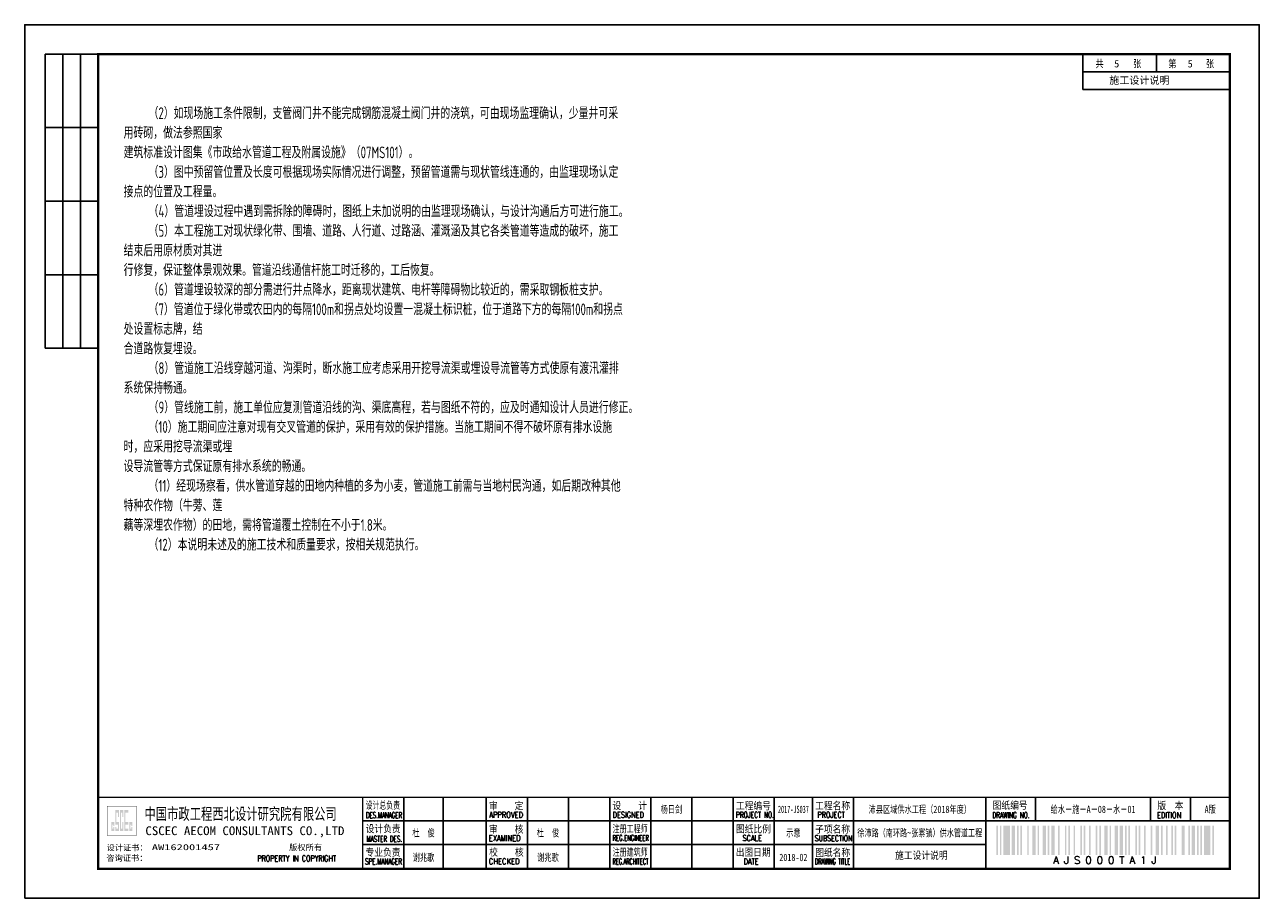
# Paper-space layout 'Layout1' of a CAD drawing. Extents: x 2184 to 6879, y -5477 to -3492.
# Tile 14 of 14: x 6459 to 6879, y -4938 to -4641. Entities that reach past the tile are written whole.
import ezdxf
from ezdxf.enums import TextEntityAlignment as Align

# ---------------------------------------------------------------- set-up
doc = ezdxf.new("R2010")
doc.units = 0
doc.layers.get('0').update_dxf_attribs({"linetype": 'CONTINUOUS'})
doc.layers.add('GPSCOMMON', color=7, linetype='CONTINUOUS')
doc.layers.add('标注', color=7, linetype='CONTINUOUS')
doc.styles.add('gpshz', font='tssdeng.shx', dxfattribs={"width": 0.7, "height": 2.5, "bigfont": 'hztxt.shx'})
doc.styles.get("Standard").update_dxf_attribs({"font": 'rs.shx', "bigfont": 'hztxt.shx'})
doc.styles.add('图签', font='txt', dxfattribs={"width": 0.66})
doc.styles.add('图签 1', font='romanc.shx', dxfattribs={"width": 0.8})
doc.styles.add('图签1', font='romanc.shx', dxfattribs={"width": 0.8})
doc.styles.add('宋体', font='txt')

# ---------------------------------------------------------------- blocks, each defined once
blk = doc.blocks.new('*U28')
at = {"linetype": 'Continuous'}
h = blk.add_hatch(color=0, dxfattribs=at)
h.paths.add_polyline_path([(30.15, 24.21), (30.15, 23.67), (29.79, 23.67), (29.79, 25.06), (30.15, 25.06), (30.15, 24.58), (30.49, 24.58), (30.49, 25.94), (29.45, 25.94), (29.45, 22.84), (30.49, 22.84), (30.49, 24.21)])
h.paths.add_polyline_path([(30.83, 24.21), (30.83, 22.84), (32.1, 22.84), (32.1, 25.94), (31.17, 25.94), (31.17, 29.16), (31.76, 29.16), (31.76, 27.64), (32.1, 27.64), (32.1, 29.98), (30.83, 29.98), (30.83, 25.06), (31.76, 25.06), (31.76, 23.67), (31.17, 23.67), (31.17, 24.21)])
h.paths.add_polyline_path([(33.25, 25.94), (33.25, 23.67), (32.78, 23.67), (32.78, 29.16), (33.25, 29.16), (33.25, 27.64), (33.59, 27.64), (33.59, 29.98), (32.44, 29.98), (32.44, 22.84), (33.59, 22.84), (33.59, 25.94)])
h.paths.add_polyline_path([(35.22, 29.98), (33.93, 29.98), (33.93, 22.84), (35.22, 22.84), (35.22, 23.67), (34.27, 23.67), (34.27, 25.06), (35.22, 25.06), (35.22, 25.94), (34.27, 25.94), (34.27, 29.16), (35.22, 29.16)])
h.paths.add_polyline_path([(36.25, 24.21), (36.25, 23.67), (35.9, 23.67), (35.9, 25.06), (36.25, 25.06), (36.25, 24.58), (36.59, 24.58), (36.59, 25.94), (35.56, 25.94), (35.56, 22.84), (36.59, 22.84), (36.59, 24.21)])
at = {"color": 0}
for p, q in [((7, 287), (7, 187)), ((25, 287), (7, 287)), ((13, 287), (13, 187)), ((19, 287), (19, 187)), ((360, 275), (360, 287)), ((385, 281), (385, 287)), ((410, 275), (410, 287)), ((360, 281), (410, 281)), ((360, 275), (410, 275)), ((25, 262), (7, 262)), ((25, 237), (7, 237)), ((25, 212), (7, 212)), ((25, 187), (7, 187)), ((129, 10.34), (129, 34.34)), ((142.36, 10.34), (142.36, 34.34)), ((157, 10.34), (157, 34.34)), ((171, 10.34), (171, 34.34)), ((185, 10.34), (185, 34.34)), ((199, 10.34), (199, 34.34)), ((213, 10.34), (213, 34.34)), ((227, 10.34), (227, 34.34)), ((255, 10.34), (255, 34.34)), ((268, 10.34), (268, 34.34)), ((282, 10.34), (282, 34.34)), ((327, 34.34), (327, 26.34)), ((343.88, 34.34), (343.88, 26.34)), ((383.01, 26.34), (383.01, 34.34)), ((396.62, 26.34), (396.62, 34.34)), ((115, 26.34), (330, 26.34)), ((327, 26.34), (410, 26.34)), ((327, 10.34), (327, 26.34)), ((115, 18.34), (327, 18.34))]:
    blk.add_line(p, q, dxfattribs=at)
blk.add_lwpolyline([(0, 0), (420, 0), (420, 297), (0, 297)], close=True, dxfattribs=at)
for points, const_width in [([(410, 10), (410, 287), (25, 287), (25, 10), (410, 10)], 0.75), ([(25, 34.34), (410, 34.34)], 0.5), ([(115, 10.34), (115, 34.34)], 0.5), ([(241, 10.34), (241, 34.34)], 0.5), ([(327, 10.34), (327, 26.34)], 0.35), ([(327, 26.34), (410, 26.34)], 0.35)]:
    blk.add_lwpolyline(points, dxfattribs=dict(at, const_width=const_width))
at = {"color": 0, "linetype": 'Continuous', "const_width": 0.107}
blk.add_lwpolyline([(28, 21.34), (38, 21.34), (38, 31.34), (28, 31.34)], close=True, dxfattribs=at)
at = {"color": 0}
for points in [[(330.54, 14.73), (330.54, 24.73), (331.09, 14.73), (331.09, 24.73)], [(331.74, 14.73), (331.74, 24.73), (332.29, 14.73), (332.29, 24.73)], [(332.94, 14.73), (332.94, 24.73), (335.14, 14.73), (335.14, 24.73)], [(335.79, 14.73), (335.79, 24.73), (336.89, 14.73), (336.89, 24.73)], [(337.54, 14.73), (337.54, 24.73), (338.09, 14.73), (338.09, 24.73)], [(338.74, 14.73), (338.74, 24.73), (339.29, 14.73), (339.29, 24.73)], [(341.04, 14.73), (341.04, 24.73), (341.59, 14.73), (341.59, 24.73)], [(342.79, 14.73), (342.79, 24.73), (343.89, 14.73), (343.89, 24.73)], [(344.54, 14.73), (344.54, 24.73), (345.09, 14.73), (345.09, 24.73)], [(346.29, 14.73), (346.29, 24.73), (347.39, 14.73), (347.39, 24.73)], [(348.04, 14.73), (348.04, 24.73), (348.59, 14.73), (348.59, 24.73)], [(349.24, 14.73), (349.24, 24.73), (350.34, 14.73), (350.34, 24.73)], [(351.54, 14.73), (351.54, 24.73), (352.09, 14.73), (352.09, 24.73)], [(353.84, 14.73), (353.84, 24.73), (354.39, 14.73), (354.39, 24.73)], [(355.04, 14.73), (355.04, 24.73), (355.59, 14.73), (355.59, 24.73)], [(356.79, 14.73), (356.79, 24.73), (357.34, 14.73), (357.34, 24.73)], [(359.09, 14.73), (359.09, 24.73), (359.64, 14.73), (359.64, 24.73)], [(360.29, 14.73), (360.29, 24.73), (360.84, 14.73), (360.84, 24.73)], [(362.04, 14.73), (362.04, 24.73), (362.59, 14.73), (362.59, 24.73)], [(364.34, 14.73), (364.34, 24.73), (364.89, 14.73), (364.89, 24.73)], [(365.54, 14.73), (365.54, 24.73), (366.09, 14.73), (366.09, 24.73)], [(367.29, 14.73), (367.29, 24.73), (368.39, 14.73), (368.39, 24.73)], [(369.04, 14.73), (369.04, 24.73), (369.59, 14.73), (369.59, 24.73)], [(370.79, 14.73), (370.79, 24.73), (371.89, 14.73), (371.89, 24.73)], [(372.54, 14.73), (372.54, 24.73), (373.64, 14.73), (373.64, 24.73)], [(374.29, 14.73), (374.29, 24.73), (374.84, 14.73), (374.84, 24.73)], [(375.49, 14.73), (375.49, 24.73), (376.04, 14.73), (376.04, 24.73)], [(377.79, 14.73), (377.79, 24.73), (378.34, 14.73), (378.34, 24.73)], [(378.99, 14.73), (378.99, 24.73), (379.54, 14.73), (379.54, 24.73)], [(380.74, 14.73), (380.74, 24.73), (381.29, 14.73), (381.29, 24.73)], [(383.04, 14.73), (383.04, 24.73), (383.59, 14.73), (383.59, 24.73)], [(384.79, 14.73), (384.79, 24.73), (385.89, 14.73), (385.89, 24.73)], [(386.54, 14.73), (386.54, 24.73), (387.09, 14.73), (387.09, 24.73)], [(388.29, 14.73), (388.29, 24.73), (388.84, 14.73), (388.84, 24.73)], [(390.04, 14.73), (390.04, 24.73), (390.59, 14.73), (390.59, 24.73)], [(391.24, 14.73), (391.24, 24.73), (391.79, 14.73), (391.79, 24.73)], [(393.54, 14.73), (393.54, 24.73), (394.64, 14.73), (394.64, 24.73)], [(395.84, 14.73), (395.84, 24.73), (396.39, 14.73), (396.39, 24.73)], [(397.04, 14.73), (397.04, 24.73), (398.14, 14.73), (398.14, 24.73)], [(398.79, 14.73), (398.79, 24.73), (399.34, 14.73), (399.34, 24.73)], [(399.99, 14.73), (399.99, 24.73), (400.54, 14.73), (400.54, 24.73)], [(401.19, 14.73), (401.19, 24.73), (403.39, 14.73), (403.39, 24.73)], [(404.04, 14.73), (404.04, 24.73), (404.59, 14.73), (404.59, 24.73)], [(404.59, 14.73), (404.59, 24.73), (404.59, 14.73), (404.59, 24.73)], [(404.59, 14.73), (404.59, 24.73), (404.59, 14.73), (404.59, 24.73)], [(404.59, 14.73), (404.59, 24.73), (404.59, 14.73), (404.59, 24.73)], [(404.59, 14.73), (404.59, 24.73), (404.59, 14.73), (404.59, 24.73)], [(404.59, 14.73), (404.59, 24.73), (404.59, 14.73), (404.59, 24.73)], [(404.59, 14.73), (404.59, 24.73), (404.59, 14.73), (404.59, 24.73)], [(404.59, 14.73), (404.59, 24.73), (404.59, 14.73), (404.59, 24.73)], [(404.59, 14.73), (404.59, 24.73), (404.59, 14.73), (404.59, 24.73)], [(404.59, 14.73), (404.59, 24.73), (404.59, 14.73), (404.59, 24.73)], [(404.59, 14.73), (404.59, 24.73), (404.59, 14.73), (404.59, 24.73)], [(404.59, 14.73), (404.59, 24.73), (404.59, 14.73), (404.59, 24.73)], [(404.59, 14.73), (404.59, 24.73), (404.59, 14.73), (404.59, 24.73)], [(404.59, 14.73), (404.59, 24.73), (404.59, 14.73), (404.59, 24.73)], [(404.59, 14.73), (404.59, 24.73), (404.59, 14.73), (404.59, 24.73)], [(404.59, 14.73), (404.59, 24.73), (404.59, 14.73), (404.59, 24.73)], [(404.59, 14.73), (404.59, 24.73), (404.59, 14.73), (404.59, 24.73)], [(404.59, 14.73), (404.59, 24.73), (404.59, 14.73), (404.59, 24.73)]]:
    blk.add_solid(points, dxfattribs=at)
at = {"color": 0, "linetype": 'Continuous'}
for s, height, style, width, p in [('共       张', 2.5, '图签', 0.8, (364.26, 282.49)), ('第       张', 2.5, '图签', 0.8, (389.04, 282.49)), ('中国市政工程西北设计研究院有限公司', 4, '图签', 0.74, (40.74, 26.71)), ('设计总负责', 2.5, '图签', 0.67, (115.98, 30.39)), ('APPROVED', 2, '图签 1', 0.75, (158.02, 27.38)), ('审    定', 2.5, '图签', 0.85, (157.92, 30.22)), ('设    计', 2.5, '图签', 0.85, (199.94, 30.25)), ('DESIGNED', 2, '图签 1', 0.78, (199.99, 27.38)), ('PROJECT NO.', 2, '图签 1', 0.6, (241.93, 27.38)), ('工程编号', 2.5, '图签', 0.85, (241.94, 30.2)), ('工程名称', 2.5, '图签', 0.85, (268.91, 30.22)), ('PROJECT', 2, '图签 1', 0.8, (269.68, 27.39)), ('图纸编号', 2.5, '图签', 0.85, (329.28, 30.36)), ('版  本', 2.5, '图签', 0.85, (385.33, 30.27)), ('设计负责', 2.5, '图签', 0.85, (115.98, 22.4)), ('DES.MANAGER', 2, '图签1', 0.55, (116.1, 27.26)), ('注册工程师', 2.5, '图签', 0.68, (200, 22.38)), ('DRAWING NO.', 2, '图签 1', 0.59, (329.18, 27.29)), ('EDITION', 2, '图签 1', 0.75, (385.15, 27.26)), ('CSCEC AECOM CONSULTANTS CO.,LTD', 3, '图签', 1.07, (41.06, 21.47)), ('MASTER DES.', 2, '图签1', 0.57, (116.21, 19.2)), ('EXAMINED', 2, '图签 1', 0.79, (157.88, 19.46)), ('审    核', 2.5, '图签', 0.85, (157.92, 22.21)), ('REG.ENGINEER', 2, '图签 1', 0.53, (199.98, 19.5)), ('图纸比例', 2.5, '图签', 0.85, (241.94, 22.31)), ('SCALE', 2, '图签 1', 0.8, (244.22, 19.48)), ('SUBSECTION', 2, '图签 1', 0.64, (268.76, 19.39)), ('子项名称', 2.5, '图签', 0.85, (268.88, 22.24)), ('专业负责', 2.5, '图签', 0.85, (115.95, 14.38)), ('校    核', 2.5, '图签', 0.85, (158, 14.42)), ('注册建筑师', 2.5, '图签', 0.68, (200.02, 14.45)), ('出图日期', 2.5, '图签', 0.85, (241.87, 14.4)), ('图纸名称', 2.5, '图签', 0.85, (268.91, 14.33)), ('PROPERTY IN COPYRIGHT', 2, '图签 1', 0.8, (79.11, 12.55)), ('SPE.MANAGER', 2, '图签 1', 0.56, (115.81, 11.53)), ('CHECKED', 2, '图签 1', 0.85, (157.85, 11.55)), ('REG.ARCHITECT', 2, '图签 1', 0.5, (199.98, 11.52)), ('DATE', 2, '图签 1', 0.8, (244.61, 11.52)), ('DRAWING TITLE', 2, '图签 1', 0.5, (268.86, 11.53))]:
    blk.add_text(s, height=height, dxfattribs=dict(at, style=style, width=width)).set_placement(p)
at = {"color": 0, "linetype": 'Continuous', "style": '图签'}
for s, p in [('设计证书：', (27.85, 16.24)), ('版权所有', (89.96, 16.29)), ('咨询证书：', (27.76, 12.7))]:
    blk.add_text(s, height=2, dxfattribs=at).set_placement(p)
at = {"color": 0}
blk.add_text('A J S 0 0 0 T A 1 J ', height=2.5, dxfattribs=at).set_placement((368.31, 14.23), align=Align.TOP_CENTER)
at = {"color": 0, "linetype": 'Continuous', "style": '图签', "flags": 8}
for tag, width, p, p2 in [('设计总负责', 0.611046, (130.25, 28.99), (141.11, 28.99)), ('工程名称', 2.988281, (283.25, 28.99), (325.75, 28.99)), ('图纸编号', 2.575163, (345.13, 28.99), (381.76, 28.99)), ('子项名称', 2.988281, (283.25, 20.99), (325.75, 20.99))]:
    blk.add_attdef(tag, text='', height=2.5, dxfattribs=dict(at, width=width)).set_placement(p, p2, align=Align.FIT)
at = {"color": 0, "linetype": 'Continuous', "ltscale": 0.055, "style": '图签', "flags": 8}
for tag, width, p, p2 in [('审定', 1.617188, (172.25, 28.99), (183.75, 28.99)), ('设计', 1.617188, (214.25, 28.99), (225.75, 28.99)), ('工程编号', 0.738284, (256.25, 28.99), (266.75, 28.99)), ('版本', 1.530605, (397.87, 28.99), (408.75, 28.99)), ('设计负责', 0.763807, (130.25, 20.99), (141.11, 20.99)), ('审核', 1.617188, (172.25, 20.99), (183.75, 20.99)), ('注册工程师', 0.646875, (214.25, 20.99), (225.75, 20.99)), ('图纸比例', 0.738284, (256.25, 20.99), (266.75, 20.99)), ('专业负责', 0.763807, (130.25, 12.65), (141.11, 12.65)), ('校核', 1.617188, (172.25, 12.65), (183.75, 12.65)), ('注册建筑师', 0.646875, (214.25, 12.65), (225.75, 12.65)), ('出图日期', 0.738284, (256.25, 12.65), (266.75, 12.65))]:
    blk.add_attdef(tag, text='', height=2.5, dxfattribs=dict(at, width=width)).set_placement(p, p2, align=Align.FIT)
at = {"color": 0, "linetype": 'Continuous', "style": '图签'}
for tag, p, width in [('设计证书', (43.26, 16.37), 1.55), ('咨询证书', (43.26, 12.88), 0.9)]:
    blk.add_attdef(tag, p, '', height=2, dxfattribs=dict(at, width=width))
at = {"color": 0, "linetype": 'Continuous', "style": '图签', "width": 0.85}
for tag, height, p in [('图纸名称_2_1', 2.2, (305.02, 15.12)), ('图纸名称_1_1', 2.5, (305.02, 13.35)), ('图纸名称_2_2', 2.2, (305.02, 11.51))]:
    blk.add_attdef(tag, text='', height=height, dxfattribs=at).set_placement(p, align=Align.CENTER)
blk = doc.blocks.new('20180504.1559522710')
at = {"color": 0}
blk.add_line((6843.8, -4656.85), (6843.8, -4650.85), dxfattribs=at)
ref = blk.add_blockref('*U28', (6458.8, -4937.85))
ref.add_attrib('版本', 'A版', dxfattribs={"color": 0, "height": 2.5, "style": '图签', "width": 0.7, "flags": 8}).set_placement((6862.1, -4908.86), align=Align.CENTER)
ref.add_attrib('图纸编号', '给水－施－A－08－水－01', dxfattribs={"color": 0, "height": 2.5, "style": '图签', "width": 0.7, "flags": 8}).set_placement((6822.24, -4908.86), align=Align.CENTER)
ref.add_attrib('子项名称', '徐沛路（南环路~张寨镇）供水管道工程', dxfattribs={"color": 0, "height": 2.5, "style": '图签', "width": 0.679241, "flags": 8}).set_placement((6742.05, -4916.86), (6784.55, -4916.86), align=Align.FIT)
ref.add_attrib('工程名称', '沛县区域供水工程（2018年度）', dxfattribs={"color": 0, "height": 2.5, "style": '图签', "width": 0.7, "flags": 8}).set_placement((6763.3, -4908.86), align=Align.CENTER)
ref.add_attrib('出图日期', '2018-02', dxfattribs={"color": 0, "height": 2.5, "style": '图签', "width": 0.7, "flags": 8}).set_placement((6720.3, -4925.2), align=Align.CENTER)
ref.add_attrib('图纸比例', '示意', dxfattribs={"color": 0, "height": 2.5, "style": '图签', "width": 0.7, "flags": 8}).set_placement((6720.3, -4916.86), align=Align.CENTER)
ref.add_attrib('工程编号', '2017-JS037', dxfattribs={"color": 0, "height": 2.5, "style": '图签', "width": 0.587346, "flags": 8}).set_placement((6715.05, -4908.86), (6725.55, -4908.86), align=Align.FIT)
ref.add_attrib('设计', '杨日剑', dxfattribs={"color": 0, "height": 2.5, "style": '图签', "width": 0.7, "flags": 8}).set_placement((6678.8, -4908.86), align=Align.CENTER)
ref.add_attrib('校核', '谢兆歌', dxfattribs={"color": 0, "height": 2.5, "style": '图签', "width": 0.7, "flags": 8}).set_placement((6636.8, -4925.2), align=Align.CENTER)
ref.add_attrib('审核', '杜  俊', dxfattribs={"color": 0, "height": 2.5, "style": '图签', "width": 0.7, "flags": 8}).set_placement((6636.8, -4916.86), align=Align.CENTER)
ref.add_attrib('专业负责', '谢兆歌', dxfattribs={"color": 0, "height": 2.5, "style": '图签', "width": 0.7, "flags": 8}).set_placement((6594.48, -4925.2), align=Align.CENTER)
ref.add_attrib('设计负责', '杜  俊', dxfattribs={"color": 0, "height": 2.5, "style": '图签', "width": 0.7, "flags": 8}).set_placement((6594.48, -4916.86), align=Align.CENTER)
ref.add_attrib('设计证书', 'AW162001457', (6502.05, -4921.48), dxfattribs={"color": 0, "height": 2, "style": '图签', "width": 1.55})
ref.add_attrib('图纸名称_1_1', '施工设计说明', dxfattribs={"color": 0, "height": 2.5, "style": '图签', "width": 0.85}).set_placement((6763.82, -4924.5), align=Align.CENTER)
at = {"style": '宋体'}
for p in [(6829.44, -4655.38), (6854.44, -4655.38)]:
    blk.add_text('5', height=2.5, dxfattribs=at).set_placement(p)
at = {"color": 7, "insert": (6492.44, -4668.93), "char_height": 4, "width": 170, "attachment_point": 1, "style": 'gpshz'}
blk.add_mtext('     {\\C256;（\\Ftssdeng|c0;2\\Ftssdeng,hztxt|c134;）如现场施工条件限制，支管阀门井不能完成钢筋混凝土阀门井的浇筑，可由现场监理确认，少量井可采用砖砌，做法参照国家\\P建筑标准设计图集《市政给水管道工程及附属设施》（\\Ftssdeng|c0;07MS101\\Ftssdeng,hztxt|c134;）。\\Ftssdeng|c134;\\P     \\Ftssdeng,hztxt|c134;（\\Ftssdeng|c0;3\\Ftssdeng,hztxt|c134;）图中预留管位置及长度可根据现场实际情况进行调整，预留管道需与现状管线连通的，由监理现场认定接点的位置及工程量。\\Ftssdeng|c134;\\P     \\Ftssdeng,hztxt|c134;（\\Ftssdeng|c0;4\\Ftssdeng,hztxt|c134;）管道埋设过程中遇到需拆除的障碍时，图纸上未加说明的由监理现场确认，与设计沟通后方可进行施工。\\Ftssdeng|c134;\\P     \\Ftssdeng,hztxt|c134;（\\Ftssdeng|c0;5\\Ftssdeng,hztxt|c134;）本工程施工对现状绿化带、围墙、道路、人行道、过路涵、灌溉涵及其它各类管道等造成的破坏，施工结束后用原材质对其进\\P行修复，保证整体景观效果。管道沿线通信杆施工时迁移的，工后恢复。\\Ftssdeng|c134;\\P     \\Ftssdeng,hztxt|c134;（\\Ftssdeng|c0;6\\Ftssdeng,hztxt|c134;）管道埋设较深的部分需进行井点降水，距离现状建筑、电杆等障碍物比较近的，需采取钢板桩支护。\\Ftssdeng|c134;\\P     \\Ftssdeng,hztxt|c134;（\\Ftssdeng|c0;7\\Ftssdeng,hztxt|c134;）管道位于绿化带或农田内的每隔\\Ftssdeng|c0;100m\\Ftssdeng,hztxt|c134;和拐点处均设置一混凝土标识桩，位于道路下方的每隔\\Ftssdeng|c0;100m\\Ftssdeng,hztxt|c134;和拐点处设置标志牌，结\\P合道路恢复埋设。\\Ftssdeng|c134;\\P     \\Ftssdeng,hztxt|c134;（\\Ftssdeng|c0;8\\Ftssdeng,hztxt|c134;）管道施工沿线穿越河道、沟渠时，断水施工应考虑采用开挖导流渠或埋设导流管等方式使原有渡汛灌排系统保持畅通。\\Ftssdeng|c134;\\P     \\Ftssdeng,hztxt|c134;（\\Ftssdeng|c0;9\\Ftssdeng,hztxt|c134;）管线施工前，施工单位应复测管道沿线的沟、渠底高程，若与图纸不符的，应及时通知设计人员进行修正。\\Ftssdeng|c134;\\P     \\Ftssdeng,hztxt|c134;（\\Ftssdeng|c0;10\\Ftssdeng,hztxt|c134;）施工期间应注意对现有交叉管道的保护，采用有效的保护措施。当施工期间不得不破坏原有排水设施时，应采用挖导流渠或埋\\P设导流管等方式保证原有排水系统的畅通。\\Ftssdeng|c134;\\P     \\Ftssdeng,hztxt|c134;（\\Ftssdeng|c0;11\\Ftssdeng,hztxt|c134;）经现场察看，供水管道穿越的田地内种植的多为小麦，管道施工前需与当地村民沟通，如后期改种其他特种农作物（牛蒡、莲\\P藕等深埋农作物）的田地，需将管道覆土控制在不小于\\Ftssdeng|c0;1.8\\Ftssdeng,hztxt|c134;米。\\Ftssdeng|c134;\\P     \\Ftssdeng,hztxt|c134;（\\Ftssdeng|c0;12\\Ftssdeng,hztxt|c134;）本说明未述及的施工技术和质量要求，按相关规范执行。}', dxfattribs=at)
at = {"layer": '标注', "color": 7, "lineweight": -3, "style": '宋体'}
blk.add_text('施工设计说明', height=2.5, dxfattribs=at).set_placement((6827.77, -4661))

psp = doc.layouts.get("Layout1")

# ---------------------------------------------------------------- block references
at = {"layer": 'GPSCOMMON'}
psp.add_blockref('20180504.1559522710', (0, 0), dxfattribs=at)

doc.saveas('drawing.dxf')
